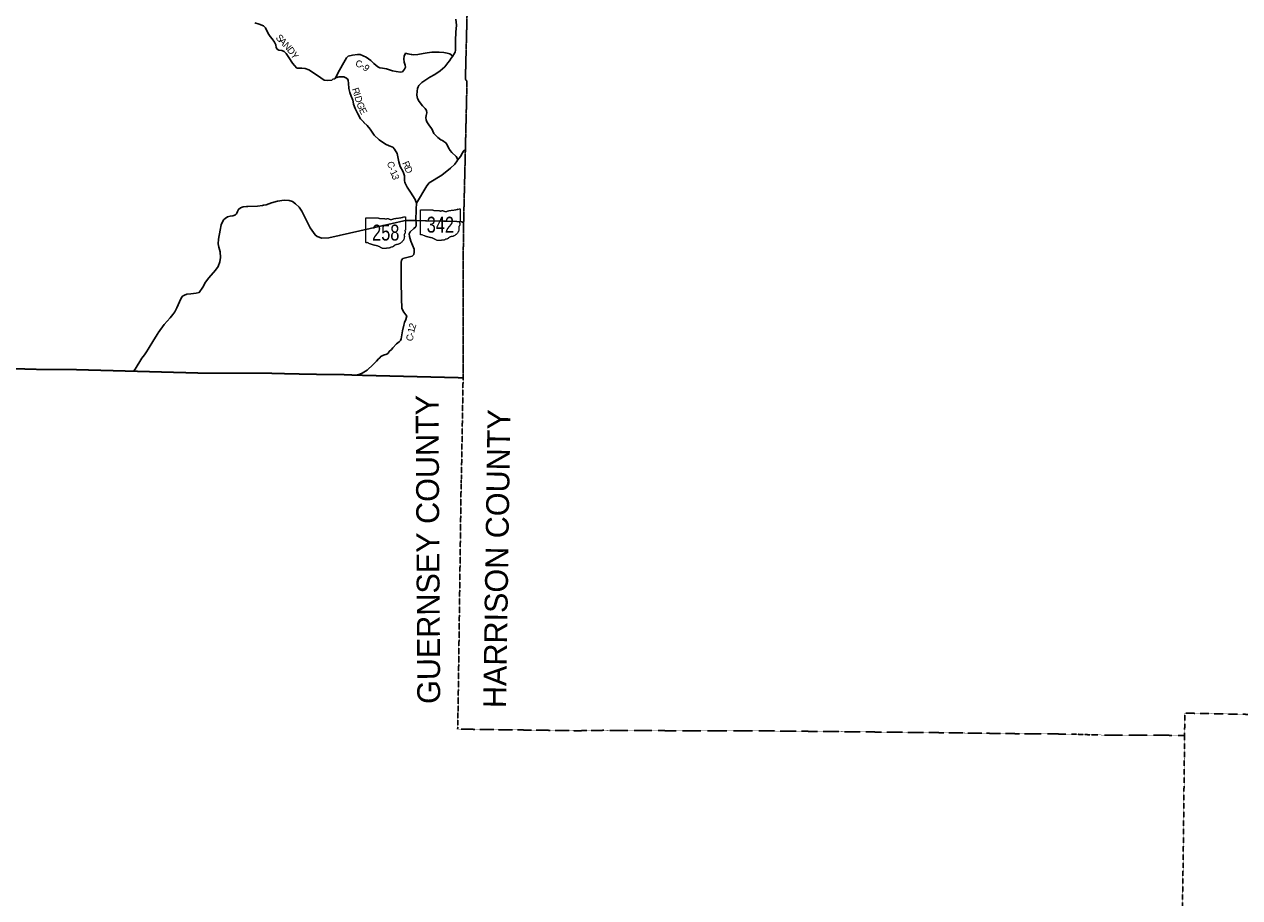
# Model space of a CAD drawing. Header units: feet. Extents: x 2045852 to 2423567, y 671180 to 1091522.
# Tile 6 of 101: x 2273826 to 2326982, y 785822 to 824036. Entities that reach past the tile are written whole.
import ezdxf
from ezdxf.enums import TextEntityAlignment as Align

# ---------------------------------------------------------------- set-up
doc = ezdxf.new("R2010")
doc.units = ezdxf.units.FT
doc.header["$MEASUREMENT"] = 0
doc.linetypes.add('OhDOT_USTN3', pattern=[0.22, 0.165, -0.055])
for name, color, linetype in [('GM_X_Adjacent_County', 7, 'OhDOT_USTN3'), ('GM_X_Adjacent_County_Text', 7, 'Continuous'), ('GM_X_County', 7, 'OhDOT_USTN3'), ('GM_X_County_Road', 3, 'Continuous'), ('GM_X_County_Road_Text', 3, 'Continuous'), ('GM_X_State_Location', 7, 'Continuous'), ('GM_X_State_Route', 1, 'Continuous'), ('GM_X_State_Shield', 7, 'Continuous')]:
    doc.layers.add(name, color=color, linetype=linetype)
doc.styles.add('Style-font30', font='font30.shx')

# ---------------------------------------------------------------- blocks, each defined once
blk = doc.blocks.new('M1-H5_3')
at = {"layer": 'GM_X_State_Shield', "color": 7, "linetype": 'Continuous', "lineweight": 13}
blk.add_rational_spline([(889, 90), (889, 366), (889, 642), (889, 642), (889, 643), (893, 663), (868, 660), (668, 605), (457, 588), (381, 580), (315, 549), (240, 521), (173, 560), (112, 595), (47, 566), (7, 549), (-22, 577), (-110, 589), (-199, 583), (-269, 581), (-324, 616), (-324, 616), (-324, 616), (-579, 616), (-834, 616), (-834, 616), (-834, 616), (-854, 614), (-851, 598), (-851, 598), (-851, 598), (-851, 70), (-851, -459), (-851, -459), (-851, -459), (-853, -474), (-835, -477), (-817, -477), (-799, -475), (-764, -473), (-747, -497), (-576, -575), (-384, -610), (-281, -631), (-203, -689), (-95, -759), (39, -728), (85, -714), (134, -717), (195, -718), (237, -683), (257, -669), (280, -677), (334, -668), (367, -632), (435, -561), (548, -554), (886, -443), (829, -154), (821, -106), (863, -70), (888, -16), (859, 37), (840, 63), (876, 72), (892, 76), (889, 90), (889, 90), (889, 90), (889, 90), (889, 90)], [1, 1, 1, 1, 1, 0.602679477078, 1, 0.993510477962, 1, 0.97918266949, 1, 0.861753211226, 1, 0.844914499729, 1, 0.780919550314, 1, 0.992003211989, 1, 0.94119849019, 1, 1, 1, 1, 1, 1, 1, 0.707106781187, 1, 1, 1, 1, 1, 1, 1, 0.729277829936, 1, 0.993307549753, 1, 0.85024490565, 1, 0.989290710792, 1, 0.968903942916, 1, 0.884615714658, 1, 0.975313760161, 1, 0.917850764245, 1, 0.834383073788, 1, 0.938481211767, 1, 0.912928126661, 1, 0.784359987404, 1, 0.905853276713, 1, 0.928432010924, 1, 0.626651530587, 1, 0.776429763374, 1, 1, 1, 1, 1], degree=2, knots=[0, 0, 0, 0.028571, 0.028571, 0.057143, 0.057143, 0.085714, 0.085714, 0.114286, 0.114286, 0.142857, 0.142857, 0.171429, 0.171429, 0.2, 0.2, 0.228571, 0.228571, 0.257143, 0.257143, 0.285714, 0.285714, 0.314286, 0.314286, 0.342857, 0.342857, 0.371429, 0.371429, 0.4, 0.4, 0.428571, 0.428571, 0.457143, 0.457143, 0.485714, 0.485714, 0.514286, 0.514286, 0.542857, 0.542857, 0.571429, 0.571429, 0.6, 0.6, 0.628571, 0.628571, 0.657143, 0.657143, 0.685714, 0.685714, 0.714286, 0.714286, 0.742857, 0.742857, 0.771429, 0.771429, 0.8, 0.8, 0.828571, 0.828571, 0.857143, 0.857143, 0.885714, 0.885714, 0.914286, 0.914286, 0.942857, 0.942857, 0.971429, 0.971429, 1, 1, 1], dxfattribs=at)
at = {"layer": 'GM_X_State_Shield', "color": 7, "linetype": 'Continuous', "lineweight": 13, "style": 'Style-font30', "width": 0.767998}
blk.add_attdef('M1-H5_3_14436', text='', height=696, dxfattribs=at).set_placement((21, -384), align=Align.CENTER)

msp = doc.modelspace()

# ---------------------------------------------------------------- linework, layer by layer
at = {"layer": 'GM_X_Adjacent_County', "flags": 128}
for points in [[(2310498, 865288), (2310502, 865439), (2310607, 871396), (2310623, 872508), (2310623, 872515), (2310724, 876069), (2310806, 880375), (2310895, 887022), (2310932, 888659), (2313419, 888610), (2316068, 888558), (2320173, 888469), (2321405, 888443), (2322870, 888380), (2326331, 888233), (2326871, 888238), (2326906, 888890), (2329386, 888849), (2330717, 888841), (2331547, 888836), (2333315, 888827), (2333368, 888826), (2333670, 888820), (2335746, 888777), (2336969, 888751), (2339367, 888700), (2340249, 888682), (2342120, 888644), (2347444, 888538), (2351283, 888487), (2352442, 888459), (2354893, 888400), (2356925, 888351), (2358189, 888324), (2358194, 887744), (2360188, 887687), (2361544, 887655), (2362089, 887642), (2365466, 887563), (2366996, 887527), (2369283, 887479), (2370624, 887457), (2370930, 887452), (2374652, 887391), (2374666, 887390), (2375438, 887380), (2379467, 887325), (2382006, 887255), (2384023, 887194), (2386142, 887113), (2387317, 887101), (2387703, 887097), (2389162, 887081), (2392161, 887049), (2393068, 887038), (2396570, 887000), (2396965, 886996), (2397365, 886992), (2401014, 886966), (2402299, 886946), (2406313, 886903), (2410618, 886798), (2413251, 886732), (2416785, 886738), (2417100, 886739), (2421843, 886747), (2423542, 886750), (2423542, 886510), (2423519, 882691), (2423567, 882364), (2423514, 882170), (2423489, 880464), (2423458, 878428), (2423361, 871634), (2423348, 870773), (2422131, 870747), (2422097, 868684), (2422072, 865013), (2422063, 863549), (2422060, 863128), (2422044, 862333), (2422002, 860029), (2421850, 852389), (2421849, 852309), (2421713, 845229), (2421690, 844094), (2421685, 843884), (2421573, 839536), (2421552, 838717), (2421399, 832828), (2421282, 828305), (2421140, 822862), (2421137, 822716), (2421030, 817778), (2421004, 816240), (2420996, 815644), (2420987, 815211), (2420979, 814735), (2420917, 811040), (2420914, 810830), (2420908, 810486), (2420861, 807649), (2420846, 806767), (2420846, 806761), (2420706, 802100), (2420678, 801171), (2420649, 799953), (2420627, 798987), (2420590, 797508), (2420428, 790627), (2419591, 790653), (2417739, 790711), (2413401, 790833), (2410813, 790895), (2409069, 790937), (2404548, 791106), (2403841, 791122), (2393914, 791350), (2393907, 791350), (2393150, 791372), (2389949, 791467), (2389614, 791477), (2387747, 791532), (2385006, 791616), (2383108, 791675), (2382466, 791698), (2377803, 791864), (2377735, 791866), (2373277, 792022), (2372280, 792057), (2366869, 792251), (2364770, 792316), (2361393, 792420), (2360813, 792438), (2356332, 792624), (2356335, 793768), (2354133, 793728), (2352742, 793704), (2350653, 793669), (2348328, 793631), (2347420, 793640), (2345598, 793658), (2344679, 793667), (2341706, 793694), (2338245, 793712), (2335944, 793725), (2329535, 793800), (2324581, 793897), (2324572, 792923), (2320703, 792942), (2319605, 792982), (2317765, 792991), (2313830, 793043), (2310364, 793079), (2305819, 793124), (2303152, 793123), (2301755, 793131), (2299175, 793146), (2298035, 793128), (2293374, 793190), (2292779, 793198), (2292800, 794225), (2292913, 802612), (2292920, 803204), (2292931, 803917), (2292944, 804219), (2293017, 808570), (2293020, 810701), (2293026, 814182), (2293029, 814434), (2293031, 814619), (2293041, 815366), (2293053, 815903), (2293112, 818342), (2293117, 818552), (2293188, 821552), (2293118, 821627), (2293212, 825327), (2293233, 828059), (2293308, 832193), (2293369, 835523), (2293369, 835544), (2293396, 836726), (2293505, 841370), (2296152, 841341), (2298203, 841318), (2298984, 841309), (2299409, 841304), (2303948, 841296), (2307349, 841233), (2310027, 841184), (2310080, 844541), (2310114, 846712), (2310138, 848241), (2310214, 851520), (2310223, 851932), (2310248, 853220), (2310306, 856424), (2310398, 861026)], [(2188970, 784800), (2192357, 784731), (2196448, 784615), (2197403, 784594), (2200215, 784512), (2200360, 788620), (2200613, 796485), (2200641, 798124), (2200753, 800343), (2200888, 804628), (2200970, 806426), (2200980, 806737), (2200964, 807397), (2200952, 807861), (2200950, 808740), (2200937, 810583), (2203468, 810454), (2205367, 810447), (2208877, 810314), (2211708, 810261), (2213519, 810293), (2215989, 810263), (2216269, 810252), (2216385, 810247), (2222591, 810077), (2224069, 810043), (2226694, 809947), (2227551, 809935), (2233091, 809852), (2233946, 809839), (2234064, 809837), (2234824, 809845), (2235024, 809841), (2235108, 809832), (2235157, 809813), (2237881, 809768), (2239933, 809721), (2240904, 809686), (2241725, 809678), (2244622, 809597), (2247789, 809509), (2251380, 809474), (2251689, 809473), (2255913, 809419), (2258356, 809339), (2262276, 809213), (2265363, 809148), (2266460, 809129), (2267589, 809085), (2268756, 809074), (2271583, 809017), (2272383, 808997), (2274807, 808927), (2275865, 808932), (2278607, 808857), (2281941, 808765), (2284511, 808769), (2285052, 808754), (2286396, 808723), (2287694, 808712), (2288312, 808685), (2293017, 808570), (2292944, 804219), (2292931, 803917), (2292920, 803204), (2292913, 802612), (2292800, 794225), (2292779, 793198), (2293374, 793190), (2298035, 793128), (2299175, 793146), (2301755, 793131), (2303152, 793123), (2305819, 793124), (2310364, 793079), (2313830, 793043), (2317765, 792991), (2319605, 792982), (2320703, 792942), (2324572, 792923), (2324541, 790177), (2324510, 787483), (2324439, 782975), (2324438, 782818), (2324414, 782080), (2324424, 781556), (2324373, 779095), (2324338, 777708), (2324311, 776692), (2324262, 773851), (2324216, 769717), (2324176, 766362), (2324107, 762362), (2324092, 761384), (2324078, 760960), (2323982, 751407), (2323980, 751235), (2323977, 751057), (2323976, 750974), (2323909, 745366), (2323897, 744881), (2323804, 741223), (2323694, 734731), (2323638, 732518), (2323640, 730800), (2323587, 727019), (2323538, 723035), (2323488, 719313), (2323389, 713951), (2323387, 713770), (2323379, 713156), (2322898, 713163), (2321726, 713178), (2321372, 713183), (2320947, 713195), (2320606, 713207), (2318933, 713214), (2314690, 713308), (2309795, 713393), (2307399, 713421), (2307209, 713423), (2303944, 713491), (2303812, 713492), (2299788, 713546), (2299202, 713555), (2299084, 713553), (2291519, 713606), (2291511, 712300), (2287530, 712365), (2286120, 712388), (2284320, 712418), (2283890, 712425), (2283622, 712428), (2280807, 712431), (2280782, 709984), (2280758, 705841), (2280739, 702482), (2280735, 701809), (2280734, 701754), (2280575, 701748), (2279304, 701805), (2274523, 701941), (2268357, 702066), (2267453, 702102), (2266418, 702131), (2259694, 702266), (2259396, 702227), (2259200, 695737), (2259078, 691690), (2257336, 691739), (2253799, 691787), (2252659, 691828), (2251072, 691849), (2250969, 691851), (2249438, 691906), (2242853, 692061), (2240552, 692108), (2237079, 692186), (2235857, 692235), (2233562, 692283), (2228570, 692450), (2227054, 692501), (2227044, 692058), (2226990, 689436), (2226882, 684241), (2226906, 683181), (2226899, 681950), (2226874, 681417), (2226791, 675309), (2226745, 671901), (2226735, 671180), (2226544, 671184), (2224671, 671212), (2223922, 671228), (2223586, 671237), (2223518, 671250), (2221487, 671304), (2214245, 671519), (2214126, 671527), (2207163, 671713), (2206419, 671712), (2204929, 671759), (2203577, 671790), (2199683, 671849), (2197951, 671956), (2194718, 672119), (2194857, 676214), (2194852, 676260), (2194853, 676321), (2194856, 676593), (2194863, 676781), (2194879, 676818), (2194880, 676867), (2194966, 683936), (2195138, 690919), (2195151, 691485), (2195143, 692039), (2195156, 692291), (2195154, 692373), (2195152, 692456), (2195152, 692521), (2195152, 692656), (2195170, 693002), (2195161, 693084), (2195171, 693419), (2195185, 693644), (2195230, 693771), (2195203, 694816), (2195236, 695226), (2195271, 698126), (2195346, 704205), (2193261, 704273), (2191222, 704338), (2187680, 704451), (2186409, 704496), (2186080, 704519), (2184840, 704567), (2185422, 720498), (2185490, 722774), (2185649, 727529), (2185675, 729388), (2185793, 731430), (2186113, 740353), (2186194, 742902), (2186363, 747793), (2186525, 752221), (2186586, 754163), (2186645, 756395), (2186664, 758147), (2186861, 763107), (2186832, 763518), (2186986, 767287), (2187166, 774940), (2187223, 775519), (2187301, 778811), (2187491, 783653), (2187545, 784831)]]:
    msp.add_lwpolyline(points, close=True, dxfattribs=at)
at = {"layer": 'GM_X_County', "flags": 128}
msp.add_lwpolyline([(2243670, 966925), (2245496, 967220), (2251259, 968089), (2252800, 968322), (2253355, 968407), (2253837, 968476), (2254521, 968572), (2255025, 968928), (2255796, 970471), (2256626, 972503), (2256998, 973008), (2257525, 973068), (2258050, 972955), (2258559, 972903), (2259079, 972653), (2259584, 972510), (2260105, 972490), (2261703, 971959), (2262214, 971872), (2262721, 971844), (2262781, 971821), (2263021, 971730), (2263225, 971652), (2263732, 971249), (2264085, 970742), (2264011, 970226), (2263502, 969934), (2262984, 969822), (2262477, 969650), (2261456, 968823), (2260946, 968539), (2260640, 968285), (2264331, 968240), (2265711, 968240), (2270238, 968238), (2272659, 968235), (2280722, 968218), (2285626, 968187), (2286951, 968168), (2287501, 968160), (2288216, 968150), (2292919, 968108), (2296526, 968104), (2296479, 965356), (2296448, 963511), (2296423, 960870), (2296408, 958466), (2296367, 956057), (2296281, 950996), (2296177, 947051), (2296064, 942890), (2296028, 941568), (2295972, 939486), (2295916, 936962), (2299326, 936856), (2302575, 936812), (2308259, 936694), (2311710, 936593), (2311634, 933543), (2311541, 929080), (2311333, 919259), (2311306, 917826), (2311256, 915178), (2311236, 914088), (2311214, 912955), (2311204, 912098), (2311183, 910510), (2311162, 908662), (2311142, 906658), (2311136, 904416), (2311128, 901731), (2311015, 895934), (2310932, 888659), (2310895, 887022), (2310806, 880375), (2310724, 876069), (2310623, 872515), (2310623, 872508), (2310607, 871396), (2310502, 865439), (2310498, 865288), (2310398, 861026), (2310306, 856424), (2310248, 853220), (2310223, 851932), (2310214, 851520), (2310138, 848241), (2310114, 846712), (2310080, 844541), (2310027, 841184), (2307349, 841233), (2303948, 841296), (2299409, 841304), (2298984, 841309), (2298203, 841318), (2296152, 841341), (2293505, 841370), (2293396, 836726), (2293369, 835544), (2293369, 835523), (2293308, 832193), (2293233, 828059), (2293212, 825327), (2293118, 821627), (2293188, 821552), (2293117, 818552), (2293112, 818342), (2293053, 815903), (2293041, 815366), (2293031, 814619), (2293029, 814434), (2293026, 814182), (2293020, 810701), (2293017, 808570), (2288312, 808685), (2287694, 808712), (2286396, 808723), (2285052, 808754), (2284511, 808769), (2281941, 808765), (2278607, 808857), (2275865, 808932), (2274807, 808927), (2272383, 808997), (2271583, 809017), (2268756, 809074), (2267589, 809085), (2266460, 809129), (2265363, 809148), (2262276, 809213), (2258356, 809339), (2255913, 809419), (2251689, 809473), (2251380, 809474), (2247789, 809509), (2244622, 809597), (2241725, 809678), (2240904, 809686), (2239933, 809721), (2237881, 809768), (2235157, 809813), (2235108, 809832), (2235024, 809841), (2234824, 809845), (2234064, 809837), (2233946, 809839), (2233091, 809852), (2227551, 809935), (2226694, 809947), (2224069, 810043), (2222591, 810077), (2216385, 810247), (2216269, 810252), (2215989, 810263), (2213519, 810293), (2213627, 817102), (2213655, 818136), (2213726, 820713), (2213805, 823202), (2213815, 823503), (2213879, 825865), (2213899, 826592), (2213910, 827017), (2213920, 827376), (2213958, 828780), (2214067, 832866), (2214085, 833647), (2214161, 837071), (2214172, 837601), (2214173, 837651), (2214280, 842456), (2214325, 844752), (2214394, 848299), (2214406, 850297), (2214439, 851037), (2214443, 851558), (2214446, 852454), (2214462, 853287), (2214476, 853629), (2214493, 853816), (2214491, 853997), (2214499, 854314), (2214510, 854746), (2214525, 855349), (2214553, 855578), (2214547, 856204), (2214657, 859704), (2214652, 860056), (2214703, 861291), (2214685, 861780), (2214689, 861870), (2214692, 861891), (2214706, 862018), (2214722, 862314), (2214713, 862358), (2214760, 863784), (2213059, 863767), (2212338, 863778), (2207729, 863916), (2205877, 863971), (2201653, 864097), (2200260, 864139), (2197000, 864235), (2196205, 864256), (2196155, 864257), (2196092, 864258), (2195885, 864274), (2195196, 864286), (2194935, 864288), (2191445, 864378), (2189480, 864425), (2188982, 864436), (2188457, 864449), (2187922, 864462), (2187925, 864628), (2187948, 865755), (2187948, 866033), (2188007, 867963), (2188110, 871364), (2188124, 871834), (2188182, 873967), (2188318, 879030), (2188403, 882186), (2188476, 886476), (2188490, 887264), (2188495, 887582), (2188532, 889441), (2188560, 890861), (2188613, 891479), (2190605, 891425), (2191120, 891411), (2193461, 891346), (2197423, 891265), (2199208, 891260), (2199586, 891258), (2199593, 891663), (2199711, 897821), (2199775, 901222), (2199836, 904425), (2199869, 906089), (2199891, 907113), (2199947, 909708), (2200006, 912318), (2200087, 915212), (2200143, 917325), (2200155, 917813), (2200338, 924556), (2200392, 926843), (2200484, 930897), (2200489, 931164), (2200543, 933850), (2200339, 933858), (2200406, 936209), (2200436, 937271), (2200493, 940261), (2200529, 942562), (2200560, 945010), (2200580, 945814), (2200683, 949897), (2200730, 951733), (2200755, 952721), (2200835, 955808), (2200883, 957242), (2200924, 958023), (2200215, 958030), (2199395, 958038), (2199385, 959902), (2202793, 960436), (2203294, 960508), (2204689, 960708), (2205329, 960811), (2211388, 961785), (2213677, 962155), (2216348, 962587), (2220392, 963239), (2223431, 963729), (2224410, 963887), (2224423, 963889), (2230233, 964788), (2231146, 964928), (2231408, 964969), (2232372, 965117), (2232817, 965186), (2235507, 965607), (2235785, 965650), (2240387, 966394)], close=True, dxfattribs=at)
at = {"layer": 'GM_X_County_Road', "flags": 128}
for points in [[(2285739, 822117), (2285638, 822238), (2285551, 822340), (2285397, 822580), (2285282, 822753), (2285197, 822843), (2285087, 822892), (2284965, 822906), (2284889, 822950), (2284846, 823015), (2284826, 823145), (2284772, 823261), (2284664, 823399), (2284577, 823500), (2284514, 823597), (2284469, 823691), (2284375, 823877), (2284290, 823969), (2284100, 824035), (2283912, 824098)], [(2287438, 821699), (2287609, 822024), (2287797, 822371), (2287921, 822565), (2287993, 822641), (2288184, 822687), (2288405, 822712), (2288522, 822713), (2288777, 822601), (2288982, 822456), (2289118, 822324), (2289285, 822171), (2289370, 822129), (2289490, 822123), (2289666, 822082), (2289931, 821995), (2290090, 821966), (2290275, 821945), (2290366, 821962), (2290455, 822067), (2290491, 822166), (2290482, 822244), (2290436, 822379), (2290424, 822525), (2290445, 822636), (2290484, 822738), (2290501, 822766), (2290505, 822772), (2290595, 822751), (2290747, 822721)], [(2290747, 822721), (2290749, 822720), (2290771, 822716), (2290869, 822703), (2291035, 822718), (2291270, 822753), (2291451, 822794), (2291643, 822818), (2291825, 822816), (2291971, 822812), (2292168, 822798), (2292319, 822780), (2292430, 822747), (2292571, 822648)], [(2287438, 821699), (2287407, 821657), (2287322, 821635), (2287273, 821599), (2287070, 821571), (2286941, 821585), (2286652, 821793), (2286276, 822041), (2286117, 822098), (2285960, 822112), (2285810, 822115), (2285739, 822117)], [(2288672, 819752), (2288534, 819900), (2288409, 820114), (2288298, 820353), (2288222, 820546), (2288210, 820638), (2288193, 820712), (2288121, 820886), (2288063, 821057), (2288022, 821223), (2288011, 821462), (2287994, 821582), (2287955, 821648), (2287884, 821694), (2287797, 821733), (2287604, 821731), (2287438, 821699)], [(2290469, 817133), (2290454, 817189), (2290456, 817404), (2290394, 817579), (2290267, 817816), (2290213, 818017), (2290127, 818385), (2290021, 818576), (2289937, 818657), (2289788, 818712), (2289628, 818787), (2289341, 818980), (2289132, 819191), (2288950, 819446), (2288823, 819602), (2288677, 819746), (2288672, 819752)], [(2292770, 818089), (2292904, 818252), (2292990, 818409), (2293038, 818486), (2293117, 818552)], [(2290977, 816203), (2290914, 816367), (2290723, 816686), (2290570, 816904), (2290482, 817085), (2290470, 817132), (2290469, 817133)], [(2288312, 808685), (2288462, 808714), (2288599, 808773), (2288819, 808906), (2289081, 809154), (2289225, 809301), (2289315, 809398), (2289372, 809445), (2289413, 809500), (2289483, 809525), (2289539, 809555), (2289676, 809608), (2289737, 809643), (2289790, 809722), (2289879, 809805), (2289937, 809882), (2290100, 810056), (2290221, 810143), (2290278, 810196), (2290309, 810269), (2290366, 810628), (2290419, 810878), (2290450, 810991), (2290518, 811123), (2290548, 811216), (2290551, 811262), (2290431, 811446), (2290369, 811537), (2290342, 811609), (2290317, 812042), (2290306, 812789), (2290303, 813321), (2290304, 813607), (2290317, 813721), (2290382, 813793), (2290620, 813848), (2290787, 813896), (2290856, 813965), (2290884, 814062), (2290871, 814199), (2290734, 814547), (2290666, 814757), (2290661, 814867), (2290708, 814958), (2290869, 815108), (2290944, 815178), (2290967, 815251), (2290966, 815371), (2290956, 815450)]]:
    msp.add_lwpolyline(points, dxfattribs=at)
at = {"layer": 'GM_X_State_Route', "flags": 128}
for points in [[(2290956, 815450), (2290963, 815953), (2290977, 816203), (2291435, 816975), (2291540, 817107), (2292090, 817434), (2292459, 817743), (2292649, 817915), (2292761, 818060), (2292770, 818089), (2292766, 818153), (2292712, 818254), (2292530, 818426), (2292449, 818517), (2292382, 818629), (2292315, 818765), (2292257, 818850), (2292178, 818915), (2292113, 818947), (2292038, 818976), (2291913, 819084), (2291740, 819265), (2291694, 819359), (2291684, 819399), (2291641, 819475), (2291522, 819631), (2291436, 819771), (2291404, 819856), (2291390, 819937), (2291409, 820039), (2291428, 820166), (2291411, 820262), (2291355, 820351), (2291248, 820476), (2291089, 820661), (2291016, 820784), (2290995, 820941), (2291002, 821107), (2291018, 821234), (2291047, 821296), (2291076, 821358), (2291155, 821431), (2291216, 821483), (2291305, 821550), (2291564, 821726), (2291781, 821840), (2292020, 822006), (2292220, 822182), (2292347, 822350), (2292419, 822440), (2292502, 822548), (2292571, 822648), (2292604, 822695), (2292668, 822823), (2292692, 822906), (2292687, 823068), (2292686, 823331), (2292703, 823686), (2292722, 823997), (2292701, 824267)], [(2278607, 808857), (2278682, 808943), (2278972, 809427), (2279076, 809581), (2279172, 809706), (2279250, 809818), (2279490, 810225), (2279671, 810508), (2279687, 810531), (2279943, 810895), (2280203, 811194), (2280324, 811340), (2280409, 811456), (2280490, 811635), (2280610, 811894), (2280685, 812047), (2280742, 812135), (2280835, 812190), (2280935, 812226), (2281111, 812242), (2281338, 812276), (2281478, 812308), (2281635, 812539), (2281757, 812761), (2281898, 812948), (2282195, 813273), (2282301, 813441), (2282373, 813649), (2282410, 813840), (2282396, 814077), (2282333, 814280), (2282306, 814428), (2282317, 814631), (2282387, 815022), (2282439, 815267), (2282533, 815475), (2282616, 815543), (2282719, 815611), (2282831, 815637), (2282944, 815658), (2283068, 815701), (2283100, 815741), (2283144, 815844), (2283199, 815934), (2283277, 816005), (2283403, 816048), (2283550, 816059), (2283608, 816062), (2284022, 816086), (2284241, 816109), (2284290, 816119), (2284399, 816142), (2284643, 816220), (2284903, 816300), (2285187, 816342), (2285408, 816325), (2285549, 816283), (2285689, 816184), (2285851, 816039), (2285970, 815853), (2286095, 815605), (2286322, 815130), (2286544, 814823), (2286641, 814749), (2286837, 814682), (2287139, 814695), (2287600, 814792), (2289403, 815204), (2290420, 815437), (2290525, 815455), (2290643, 815456), (2290956, 815450)], [(2290956, 815450), (2291375, 815436), (2291418, 815435), (2292153, 815421), (2292252, 815417), (2292742, 815401), (2292958, 815391), (2292997, 815385), (2293021, 815378), (2293041, 815366)]]:
    msp.add_lwpolyline(points, dxfattribs=at)

# ---------------------------------------------------------------- block references
at = {"layer": 'GM_X_State_Shield', "color": 7, "linetype": 'Continuous', "lineweight": 13}
ref = msp.add_blockref('M1-H5_3', (2292002, 815306), dxfattribs=at)
ref.add_attrib('M1-H5_3_27656', '342', dxfattribs={"linetype": 'Continuous', "height": 696.1, "style": 'Style-font30', "width": 0.767998}).set_placement((2292023, 814922), align=Align.CENTER)
ref = msp.add_blockref('M1-H5_3', (2289613, 814958), dxfattribs=at)
ref.add_attrib('M1-H5_3_27656', '258', dxfattribs={"linetype": 'Continuous', "height": 696.1, "style": 'Style-font30', "width": 0.767998}).set_placement((2289634, 814574), align=Align.CENTER)

# ---------------------------------------------------------------- texts
at = {"layer": 'GM_X_Adjacent_County_Text', "style": 'Style-font30'}
for s, rotation, p in [('GUERNSEY COUNTY', 90.3246, (2292017, 794302)), ('HARRISON COUNTY', 89.1599, (2294897, 794112))]:
    msp.add_text(s, height=1000, rotation=rotation, dxfattribs=at).set_placement(p)
at = {"layer": 'GM_X_County_Road_Text', "style": 'Style-font30'}
for s, rotation, p in [('S', 313.4745, (2284802, 823428)), ('A', 313.475, (2284941, 823281)), ('N', 312.9157, (2285122, 823090)), ('D', 307.6699, (2285297, 822902)), ('Y', 303.189, (2285455, 822698)), ('C', 349.1991, (2288294, 822184)), ('-', 326.3056, (2288507, 822149)), ('9', 318.7377, (2288601, 822087)), ('R', 288.7633, (2288149, 821204)), ('I', 288.6472, (2288228, 820970)), ('D', 284.4391, (2288266, 820859)), ('G', 291.6843, (2288345, 820564)), ('E', 296.8261, (2288454, 820292)), ('C', 284.4452, (2289685, 817996)), ('1', 297.6109, (2289810, 817569)), ('-', 287.6362, (2289751, 817739)), ('R', 294.3513, (2290345, 817967)), ('D', 291.9989, (2290445, 817746)), ('3', 285.0776, (2289890, 817422)), ('1', 77.798, (2290875, 810515)), ('2', 71.4861, (2290912, 810687)), ('C', 80.2663, (2290812, 810154)), ('-', 79.7433, (2290853, 810396))]:
    msp.add_text(s, height=300, rotation=rotation, dxfattribs=at).set_placement(p)
at = {"layer": 'GM_X_State_Location', "style": 'Style-font30'}
for s, p in [('258', (2289260, 814885)), ('342', (2291649, 815233))]:
    msp.add_text(s, height=0.0000833, rotation=0, dxfattribs=at).set_placement(p)
for s, p in [('s', (2289613, 814958)), ('r', (2289613, 814958)), ('s', (2292002, 815306)), ('r', (2292002, 815306))]:
    msp.add_text(s, height=0.0000833, dxfattribs=at).set_placement(p, align=Align.MIDDLE_CENTER)

doc.saveas('drawing.dxf')
